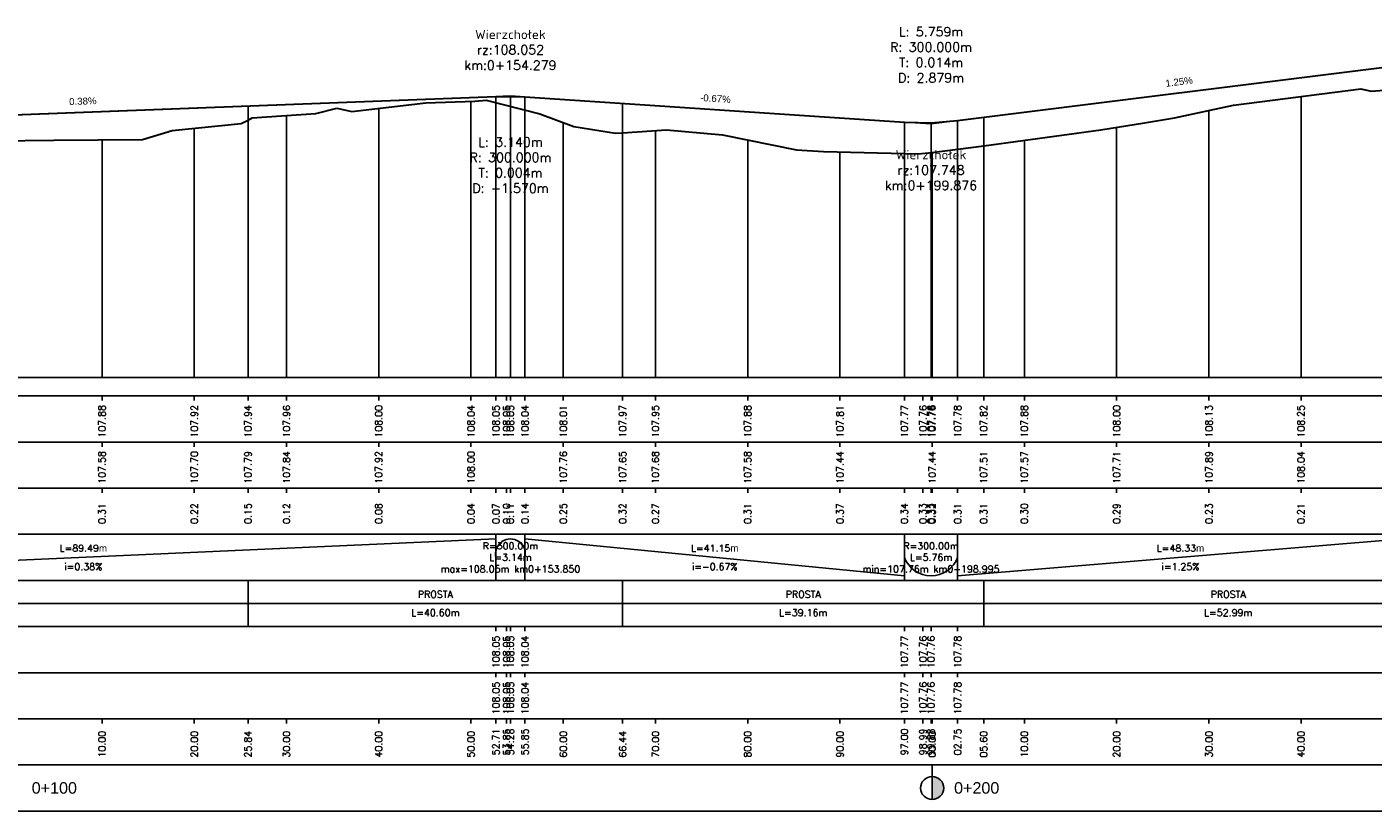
# Model space of a CAD drawing. Extents: x 7529714 to 7537797, y 5723889 to 5727796.
# Tile 3 of 28: x 7533398 to 7533544, y 5725349 to 5725434. Entities that reach past the tile are written whole.
import ezdxf

# ---------------------------------------------------------------- set-up
doc = ezdxf.new("R2010")
doc.units = 0
doc.linetypes.add('HIDDEN', pattern=[9.525, 6.35, -3.175])
for name, color, linetype in [('C-DROGI-PROFILE', 7, 'Continuous'), ('C-DROGI-PROFILE-ETYKIETY', 7, 'Continuous'), ('Niw-opis', 2, 'Continuous')]:
    doc.layers.add(name, color=color, linetype=linetype)
doc.styles.get("Standard").update_dxf_attribs({"font": 'arial.ttf'})

# ---------------------------------------------------------------- blocks, each defined once
blk = doc.blocks.new('kilometraz')
at = {"linetype": 'ByBlock', "lineweight": -2}
blk.add_hatch(color=0, dxfattribs=at).paths.add_polyline_path([(0, -0.5, 0.414214), (0.5, 0, 0.414214), (0, 0.5)])
at = {"color": 0, "linetype": 'ByBlock', "lineweight": -2}
blk.add_line((0, 0.5), (0, -0.5), dxfattribs=at)
blk.add_circle((0, 0), 0.5, dxfattribs=at)

msp = doc.modelspace()

# ---------------------------------------------------------------- linework, layer by layer
at = {"layer": 'C-DROGI-PROFILE', "color": 12, "linetype": 'Continuous', "lineweight": 30, "true_color": 0xdb0000}
for p, q in [((7533498.495, 5725423.714), (7533546.822, 5725429.772)), ((7533358.959, 5725422.926), (7533448.449, 5725426.331)), ((7533448.449, 5725426.331), (7533451.589, 5725426.286)), ((7533451.589, 5725426.286), (7533492.737, 5725423.545)), ((7533492.737, 5725423.545), (7533495.616, 5725423.491)), ((7533495.616, 5725423.491), (7533498.495, 5725423.714))]:
    msp.add_line(p, q, dxfattribs=at)
at = {"layer": 'C-DROGI-PROFILE', "color": 98, "linetype": 'Continuous', "lineweight": 30, "true_color": 0x006100}
for p, q in [((7533528.419, 5725425.373), (7533542.222, 5725427.149)), ((7533542.222, 5725427.149), (7533543.323, 5725426.895)), ((7533440.841, 5725425.65), (7533446.165, 5725425.837)), ((7533446.165, 5725425.837), (7533447.391, 5725425.93)), ((7533447.391, 5725425.93), (7533453.21, 5725424.433)), ((7533543.323, 5725426.895), (7533544.741, 5725427.006)), ((7533422.003, 5725424.001), (7533428.913, 5725424.48)), ((7533428.913, 5725424.48), (7533431.202, 5725425.08)), ((7533431.202, 5725425.08), (7533432.827, 5725424.694)), ((7533432.827, 5725424.694), (7533440.841, 5725425.65)), ((7533453.21, 5725424.433), (7533456.885, 5725423.065)), ((7533522.03, 5725424.003), (7533528.419, 5725425.373)), ((7533413.327, 5725422.63), (7533420.832, 5725423.394)), ((7533420.832, 5725423.394), (7533421.578, 5725423.781)), ((7533421.578, 5725423.781), (7533422.003, 5725424.001)), ((7533456.885, 5725423.065), (7533461.391, 5725422.339)), ((7533514.044, 5725422.705), (7533518.765, 5725423.466)), ((7533518.765, 5725423.466), (7533522.03, 5725424.003)), ((7533390.825, 5725421.494), (7533400.508, 5725421.58)), ((7533400.508, 5725421.58), (7533410.119, 5725421.686)), ((7533410.119, 5725421.686), (7533413.327, 5725422.63)), ((7533461.391, 5725422.339), (7533462.177, 5725422.395)), ((7533462.177, 5725422.395), (7533466.954, 5725422.722)), ((7533466.954, 5725422.722), (7533472.992, 5725422.179)), ((7533472.992, 5725422.179), (7533481.035, 5725420.545)), ((7533501.337, 5725420.991), (7533514.044, 5725422.705)), ((7533481.035, 5725420.545), (7533483.966, 5725420.353)), ((7533483.966, 5725420.353), (7533494.217, 5725420.108)), ((7533494.217, 5725420.108), (7533495.706, 5725420.244)), ((7533495.706, 5725420.244), (7533501.337, 5725420.991))]:
    msp.add_line(p, q, dxfattribs=at)
at = {"layer": 'C-DROGI-PROFILE', "color": 1, "linetype": 'Continuous', "lineweight": -3}
for p, q in [((7533445.741, 5725395.868), (7533445.741, 5725425.822)), ((7533535.741, 5725395.868), (7533535.741, 5725426.315)), ((7533425.741, 5725395.868), (7533425.741, 5725424.26)), ((7533435.741, 5725395.868), (7533435.741, 5725425.041)), ((7533525.741, 5725395.868), (7533525.741, 5725424.798)), ((7533415.741, 5725395.868), (7533415.741, 5725422.876)), ((7533421.578, 5725395.868), (7533421.578, 5725423.781)), ((7533455.741, 5725395.868), (7533455.741, 5725423.491)), ((7533515.741, 5725395.868), (7533515.741, 5725422.979)), ((7533405.741, 5725395.868), (7533405.741, 5725421.638)), ((7533462.177, 5725395.868), (7533462.177, 5725422.395)), ((7533465.741, 5725395.868), (7533465.741, 5725422.639)), ((7533475.741, 5725395.868), (7533475.741, 5725421.62)), ((7533505.741, 5725395.868), (7533505.741, 5725421.585)), ((7533485.741, 5725395.868), (7533485.741, 5725420.31)), ((7533495.741, 5725395.868), (7533495.741, 5725420.248)), ((7533501.337, 5725395.868), (7533501.337, 5725420.991)), ((7533295.241, 5725395.868), (7537726.805, 5725395.868)), ((7533405.741, 5725393.868), (7533405.741, 5725393.368)), ((7533415.741, 5725393.868), (7533415.741, 5725393.368)), ((7533421.578, 5725393.868), (7533421.578, 5725393.368)), ((7533425.741, 5725393.868), (7533425.741, 5725393.368)), ((7533435.741, 5725393.868), (7533435.741, 5725393.368)), ((7533445.741, 5725393.868), (7533445.741, 5725393.368)), ((7533448.449, 5725393.868), (7533448.449, 5725393.368)), ((7533449.591, 5725393.868), (7533449.591, 5725393.368)), ((7533450.019, 5725393.868), (7533450.019, 5725393.368)), ((7533451.589, 5725393.868), (7533451.589, 5725393.368)), ((7533455.741, 5725393.868), (7533455.741, 5725393.368)), ((7533462.177, 5725393.868), (7533462.177, 5725393.368)), ((7533465.741, 5725393.868), (7533465.741, 5725393.368)), ((7533475.741, 5725393.868), (7533475.741, 5725393.368)), ((7533485.741, 5725393.868), (7533485.741, 5725393.368)), ((7533492.737, 5725393.868), (7533492.737, 5725393.368)), ((7533494.735, 5725393.868), (7533494.735, 5725393.368)), ((7533495.616, 5725393.868), (7533495.616, 5725393.368)), ((7533495.741, 5725393.868), (7533495.741, 5725393.368)), ((7533498.495, 5725393.868), (7533498.495, 5725393.368)), ((7533501.337, 5725393.868), (7533501.337, 5725393.368)), ((7533505.741, 5725393.868), (7533505.741, 5725393.368)), ((7533515.741, 5725393.868), (7533515.741, 5725393.368)), ((7533525.741, 5725393.868), (7533525.741, 5725393.368)), ((7533535.741, 5725393.868), (7533535.741, 5725393.368)), ((7533405.741, 5725388.868), (7533405.741, 5725388.368)), ((7533415.741, 5725388.868), (7533415.741, 5725388.368)), ((7533425.741, 5725388.868), (7533425.741, 5725388.368)), ((7533435.741, 5725388.868), (7533435.741, 5725388.368)), ((7533445.741, 5725388.868), (7533445.741, 5725388.368)), ((7533455.741, 5725388.868), (7533455.741, 5725388.368)), ((7533465.741, 5725388.868), (7533465.741, 5725388.368)), ((7533475.741, 5725388.868), (7533475.741, 5725388.368)), ((7533485.741, 5725388.868), (7533485.741, 5725388.368)), ((7533495.741, 5725388.868), (7533495.741, 5725388.368)), ((7533505.741, 5725388.868), (7533505.741, 5725388.368)), ((7533515.741, 5725388.868), (7533515.741, 5725388.368)), ((7533525.741, 5725388.868), (7533525.741, 5725388.368)), ((7533535.741, 5725388.868), (7533535.741, 5725388.368)), ((7533405.741, 5725383.868), (7533405.741, 5725383.368)), ((7533415.741, 5725383.868), (7533415.741, 5725383.368)), ((7533421.578, 5725383.868), (7533421.578, 5725383.368)), ((7533425.741, 5725383.868), (7533425.741, 5725383.368)), ((7533435.741, 5725383.868), (7533435.741, 5725383.368)), ((7533445.741, 5725383.868), (7533445.741, 5725383.368)), ((7533448.449, 5725383.868), (7533448.449, 5725383.368)), ((7533449.591, 5725383.868), (7533449.591, 5725383.368)), ((7533450.019, 5725383.868), (7533450.019, 5725383.368)), ((7533451.589, 5725383.868), (7533451.589, 5725383.368)), ((7533455.741, 5725383.868), (7533455.741, 5725383.368)), ((7533462.177, 5725383.868), (7533462.177, 5725383.368)), ((7533465.741, 5725383.868), (7533465.741, 5725383.368)), ((7533475.741, 5725383.868), (7533475.741, 5725383.368)), ((7533485.741, 5725383.868), (7533485.741, 5725383.368)), ((7533492.737, 5725383.868), (7533492.737, 5725383.368)), ((7533494.735, 5725383.868), (7533494.735, 5725383.368)), ((7533495.616, 5725383.868), (7533495.616, 5725383.368)), ((7533495.741, 5725383.868), (7533495.741, 5725383.368)), ((7533498.495, 5725383.868), (7533498.495, 5725383.368)), ((7533501.337, 5725383.868), (7533501.337, 5725383.368)), ((7533505.741, 5725383.868), (7533505.741, 5725383.368)), ((7533515.741, 5725383.868), (7533515.741, 5725383.368)), ((7533525.741, 5725383.868), (7533525.741, 5725383.368)), ((7533535.741, 5725383.868), (7533535.741, 5725383.368)), ((7533448.449, 5725373.868), (7533448.449, 5725378.868)), ((7533451.589, 5725373.868), (7533451.589, 5725378.868)), ((7533492.737, 5725373.868), (7533492.737, 5725378.868)), ((7533498.495, 5725373.868), (7533498.495, 5725378.868)), ((7533421.578, 5725368.868), (7533421.578, 5725373.868)), ((7533462.177, 5725368.868), (7533462.177, 5725373.868)), ((7533501.337, 5725368.868), (7533501.337, 5725373.868)), ((7533448.449, 5725368.868), (7533448.449, 5725368.368)), ((7533449.591, 5725368.868), (7533449.591, 5725368.368)), ((7533450.019, 5725368.868), (7533450.019, 5725368.368)), ((7533451.589, 5725368.868), (7533451.589, 5725368.368)), ((7533492.737, 5725368.868), (7533492.737, 5725368.368)), ((7533494.735, 5725368.868), (7533494.735, 5725368.368)), ((7533495.616, 5725368.868), (7533495.616, 5725368.368)), ((7533498.495, 5725368.868), (7533498.495, 5725368.368)), ((7533448.449, 5725363.868), (7533448.449, 5725363.368)), ((7533449.591, 5725363.868), (7533449.591, 5725363.368)), ((7533450.019, 5725363.868), (7533450.019, 5725363.368)), ((7533451.589, 5725363.868), (7533451.589, 5725363.368)), ((7533492.737, 5725363.868), (7533492.737, 5725363.368)), ((7533494.735, 5725363.868), (7533494.735, 5725363.368)), ((7533495.616, 5725363.868), (7533495.616, 5725363.368)), ((7533498.495, 5725363.868), (7533498.495, 5725363.368)), ((7533405.741, 5725358.868), (7533405.741, 5725358.368)), ((7533415.741, 5725358.868), (7533415.741, 5725358.368)), ((7533421.578, 5725358.868), (7533421.578, 5725358.368)), ((7533425.741, 5725358.868), (7533425.741, 5725358.368)), ((7533435.741, 5725358.868), (7533435.741, 5725358.368)), ((7533445.741, 5725358.868), (7533445.741, 5725358.368)), ((7533448.449, 5725358.868), (7533448.449, 5725358.368)), ((7533449.591, 5725358.868), (7533449.591, 5725358.368)), ((7533450.019, 5725358.868), (7533450.019, 5725358.368)), ((7533451.589, 5725358.868), (7533451.589, 5725358.368)), ((7533455.741, 5725358.868), (7533455.741, 5725358.368)), ((7533462.177, 5725358.868), (7533462.177, 5725358.368)), ((7533465.741, 5725358.868), (7533465.741, 5725358.368)), ((7533475.741, 5725358.868), (7533475.741, 5725358.368)), ((7533485.741, 5725358.868), (7533485.741, 5725358.368)), ((7533492.737, 5725358.868), (7533492.737, 5725358.368)), ((7533494.735, 5725358.868), (7533494.735, 5725358.368)), ((7533495.616, 5725358.868), (7533495.616, 5725358.368)), ((7533495.741, 5725358.868), (7533495.741, 5725358.368)), ((7533498.495, 5725358.868), (7533498.495, 5725358.368)), ((7533501.337, 5725358.868), (7533501.337, 5725358.368)), ((7533505.741, 5725358.868), (7533505.741, 5725358.368)), ((7533515.741, 5725358.868), (7533515.741, 5725358.368)), ((7533525.741, 5725358.868), (7533525.741, 5725358.368)), ((7533535.741, 5725358.868), (7533535.741, 5725358.368)), ((7533495.741, 5725353.868), (7533495.741, 5725352.368))]:
    msp.add_line(p, q, dxfattribs=at)
at = {"layer": 'C-DROGI-PROFILE', "color": 2, "linetype": 'HIDDEN', "lineweight": -3}
for p, q in [((7533448.449, 5725426.331), (7533450.019, 5725426.391)), ((7533450.019, 5725426.391), (7533451.589, 5725426.286)), ((7533492.737, 5725423.545), (7533495.616, 5725423.353)), ((7533495.616, 5725423.353), (7533498.495, 5725423.714))]:
    msp.add_line(p, q, dxfattribs=at)
at = {"layer": 'C-DROGI-PROFILE', "color": 2, "linetype": 'Continuous', "lineweight": -3}
for p, q in [((7533358.959, 5725374.368), (7533448.449, 5725378.368)), ((7533451.589, 5725378.368), (7533492.737, 5725374.368)), ((7533498.495, 5725374.368), (7533546.822, 5725378.368)), ((7533353.513, 5725371.368), (7534453.281, 5725371.368))]:
    msp.add_line(p, q, dxfattribs=at)
at = {"layer": 'C-DROGI-PROFILE', "color": 12, "linetype": 'Continuous', "lineweight": 30, "true_color": 0xdb0000}
msp.add_lwpolyline([(7533299.626, 5725425.377), (7533319.194, 5725425.802), (7533322.005, 5725425.784), (7533324.815, 5725425.608), (7533352.522, 5725423.095), (7533355.741, 5725422.907), (7533358.959, 5725422.926), (7533448.449, 5725426.331), (7533451.589, 5725426.286), (7533492.737, 5725423.545), (7533495.616, 5725423.491), (7533498.495, 5725423.714), (7533546.822, 5725429.772)], dxfattribs=at)
at = {"layer": 'C-DROGI-PROFILE', "color": 2, "linetype": 'Continuous', "lineweight": -3, "extrusion": (0, 0, -1)}
msp.add_arc((-7533450.019, 5725376.752), 1.616, 346.26228, 193.73772, dxfattribs=at)
at = {"layer": 'C-DROGI-PROFILE', "color": 2, "linetype": 'Continuous', "lineweight": -3}
msp.add_arc((7533495.616, 5725377.441), 3.073, 200.43075, 339.56925, dxfattribs=at)
at = {"layer": 'C-DROGI-PROFILE', "color": 1, "linetype": 'Continuous', "lineweight": -3}
for points in [[(7533295.741, 5725388.868), (7537726.805, 5725388.868), (7537726.805, 5725393.868), (7533295.741, 5725393.868)], [(7533295.741, 5725383.868), (7537726.805, 5725383.868), (7537726.805, 5725388.868), (7533295.741, 5725388.868)], [(7533295.741, 5725378.868), (7537726.805, 5725378.868), (7537726.805, 5725383.868), (7533295.741, 5725383.868)], [(7533295.741, 5725373.868), (7537726.805, 5725373.868), (7537726.805, 5725378.868), (7533295.741, 5725378.868)], [(7533295.741, 5725368.868), (7537726.805, 5725368.868), (7537726.805, 5725373.868), (7533295.741, 5725373.868)], [(7533295.741, 5725363.868), (7537726.805, 5725363.868), (7537726.805, 5725368.868), (7533295.741, 5725368.868)], [(7533295.741, 5725358.868), (7537726.805, 5725358.868), (7537726.805, 5725363.868), (7533295.741, 5725363.868)], [(7533295.741, 5725353.868), (7537726.805, 5725353.868), (7537726.805, 5725358.868), (7533295.741, 5725358.868)], [(7533295.741, 5725348.868), (7537726.805, 5725348.868), (7537726.805, 5725353.868), (7533295.741, 5725353.868)]]:
    msp.add_3dface(points, dxfattribs=at)
at = {"layer": 'C-DROGI-PROFILE-ETYKIETY', "color": 3, "linetype": 'Continuous', "lineweight": -3}
for p, q in [((7533448.449, 5725426.331), (7533448.449, 5725395.868)), ((7533450.019, 5725426.391), (7533450.019, 5725395.868)), ((7533451.589, 5725426.286), (7533451.589, 5725395.868)), ((7533492.737, 5725423.545), (7533492.737, 5725395.868)), ((7533495.616, 5725423.353), (7533495.616, 5725395.868)), ((7533498.495, 5725423.714), (7533498.495, 5725395.868))]:
    msp.add_line(p, q, dxfattribs=at)
at = {"layer": 'C-DROGI-PROFILE-ETYKIETY', "color": 2, "linetype": 'Continuous', "lineweight": -3}
for p, q in [((7533421.578, 5725425.308), (7533421.578, 5725395.868)), ((7533462.177, 5725425.581), (7533462.177, 5725395.868)), ((7533501.337, 5725424.07), (7533501.337, 5725395.868))]:
    msp.add_line(p, q, dxfattribs=at)
at = {"layer": 'Niw-opis', "color": 2}
msp.add_lwpolyline([(7533295.741, 5725395.868), (7537726.805, 5725395.868)], dxfattribs=at)
at = {"layer": 'Niw-opis'}
msp.add_lwpolyline([(7533295.741, 5725395.868), (7537726.805, 5725395.868)], dxfattribs=at)

# ---------------------------------------------------------------- block references
at = {"layer": 'C-DROGI-PROFILE-ETYKIETY', "linetype": 'Continuous', "lineweight": -3, "xscale": 2.499999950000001, "yscale": 2.499999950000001, "zscale": 2.499999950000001, "rotation": 8.53773646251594e-07}
msp.add_blockref('kilometraz', (7533495.741, 5725351.368), dxfattribs=at)

# ---------------------------------------------------------------- texts
at = {"layer": 'C-DROGI-PROFILE-ETYKIETY', "color": 2, "linetype": 'Continuous', "lineweight": -3, "char_height": 1, "attachment_point": 5}
for s, insert in [('{\\Fsimplex.shx|c238;Wierzchołek\\Prz:108.052\\Pkm:0+154.279}', (7533450.019, 5725431.391)), ('{\\Fsimplex.shx|c238;L: 5.759m\\PR: 300.000m\\PT: 0.014m\\PD: 2.879m}', (7533495.616, 5725430.853)), ('{\\Fsimplex.shx|c238;L: 3.140m\\PR: 300.000m\\PT: 0.004m\\PD: -1.570m}', (7533450.019, 5725418.891)), ('{\\Fsimplex.shx|c238;Wierzchołek\\Prz:107.748\\Pkm:0+199.876}', (7533495.616, 5725418.353))]:
    msp.add_mtext(s, dxfattribs=dict(at, insert=insert))
at = {"layer": 'C-DROGI-PROFILE-ETYKIETY', "color": 2, "linetype": 'Continuous', "lineweight": -3, "char_height": 0.75, "attachment_point": 8}
for s, insert, rotation in [('1.25%', (7533522.558, 5725427.549), 7.1442), ('0.38%', (7533403.673, 5725425.44), 2.1792), ('-0.67%', (7533472.217, 5725425.726), 356.18909)]:
    msp.add_mtext(s, dxfattribs=dict(at, insert=insert, rotation=rotation))
at = {"layer": 'C-DROGI-PROFILE-ETYKIETY', "color": 7, "linetype": 'Continuous', "lineweight": -3, "char_height": 0.75, "attachment_point": 5, "rotation": 90}
for s, insert in [('{\\Fsimplex.shx|c238;107.88}', (7533405.741, 5725391.118)), ('{\\Fsimplex.shx|c238;107.92}', (7533415.741, 5725391.118)), ('{\\Fsimplex.shx|c238;107.94}', (7533421.578, 5725391.118)), ('{\\Fsimplex.shx|c238;107.96}', (7533425.741, 5725391.118)), ('{\\Fsimplex.shx|c238;108.00}', (7533435.741, 5725391.118)), ('{\\Fsimplex.shx|c238;108.04}', (7533445.741, 5725391.118)), ('{\\Fsimplex.shx|c238;108.05}', (7533448.449, 5725391.118)), ('{\\Fsimplex.shx|c238;108.05}', (7533449.591, 5725391.118)), ('{\\Fsimplex.shx|c238;108.05}', (7533450.019, 5725391.118)), ('{\\Fsimplex.shx|c238;108.04}', (7533451.589, 5725391.118)), ('{\\Fsimplex.shx|c238;108.01}', (7533455.741, 5725391.118)), ('{\\Fsimplex.shx|c238;107.97}', (7533462.177, 5725391.118)), ('{\\Fsimplex.shx|c238;107.95}', (7533465.741, 5725391.118)), ('{\\Fsimplex.shx|c238;107.88}', (7533475.741, 5725391.118)), ('{\\Fsimplex.shx|c238;107.81}', (7533485.741, 5725391.118)), ('{\\Fsimplex.shx|c238;107.77}', (7533492.737, 5725391.118)), ('{\\Fsimplex.shx|c238;107.76}', (7533494.735, 5725391.118)), ('{\\Fsimplex.shx|c238;107.76}', (7533495.616, 5725391.118)), ('{\\Fsimplex.shx|c238;107.76}', (7533495.741, 5725391.118)), ('{\\Fsimplex.shx|c238;107.78}', (7533498.495, 5725391.118)), ('{\\Fsimplex.shx|c238;107.82}', (7533501.337, 5725391.118)), ('{\\Fsimplex.shx|c238;107.88}', (7533505.741, 5725391.118)), ('{\\Fsimplex.shx|c238;108.00}', (7533515.741, 5725391.118)), ('{\\Fsimplex.shx|c238;108.13}', (7533525.741, 5725391.118)), ('{\\Fsimplex.shx|c238;108.25}', (7533535.741, 5725391.118)), ('{\\Fsimplex.shx|c238;107.58}', (7533405.741, 5725386.118)), ('{\\Fsimplex.shx|c238;107.70}', (7533415.741, 5725386.118)), ('{\\Fsimplex.shx|c238;107.79}', (7533421.578, 5725386.118)), ('{\\Fsimplex.shx|c238;107.84}', (7533425.741, 5725386.118)), ('{\\Fsimplex.shx|c238;107.92}', (7533435.741, 5725386.118)), ('{\\Fsimplex.shx|c238;108.00}', (7533445.741, 5725386.118)), ('{\\Fsimplex.shx|c238;107.76}', (7533455.741, 5725386.118)), ('{\\Fsimplex.shx|c238;107.65}', (7533462.177, 5725386.118)), ('{\\Fsimplex.shx|c238;107.68}', (7533465.741, 5725386.118)), ('{\\Fsimplex.shx|c238;107.58}', (7533475.741, 5725386.118)), ('{\\Fsimplex.shx|c238;107.44}', (7533485.741, 5725386.118)), ('{\\Fsimplex.shx|c238;107.44}', (7533495.741, 5725386.118)), ('{\\Fsimplex.shx|c238;107.51}', (7533501.337, 5725386.118)), ('{\\Fsimplex.shx|c238;107.57}', (7533505.741, 5725386.118)), ('{\\Fsimplex.shx|c238;107.71}', (7533515.741, 5725386.118)), ('{\\Fsimplex.shx|c238;107.89}', (7533525.741, 5725386.118)), ('{\\Fsimplex.shx|c238;108.04}', (7533535.741, 5725386.118)), ('{\\Fsimplex.shx|c238;0.31}', (7533405.741, 5725381.118)), ('{\\Fsimplex.shx|c238;0.22}', (7533415.741, 5725381.118)), ('{\\Fsimplex.shx|c238;0.15}', (7533421.578, 5725381.118)), ('{\\Fsimplex.shx|c238;0.12}', (7533425.741, 5725381.118)), ('{\\Fsimplex.shx|c238;0.08}', (7533435.741, 5725381.118)), ('{\\Fsimplex.shx|c238;0.04}', (7533445.741, 5725381.118)), ('{\\Fsimplex.shx|c238;0.07}', (7533448.449, 5725381.118)), ('{\\Fsimplex.shx|c238;0.10}', (7533449.591, 5725381.118)), ('{\\Fsimplex.shx|c238;0.11}', (7533450.019, 5725381.118)), ('{\\Fsimplex.shx|c238;0.14}', (7533451.589, 5725381.118)), ('{\\Fsimplex.shx|c238;0.25}', (7533455.741, 5725381.118)), ('{\\Fsimplex.shx|c238;0.32}', (7533462.177, 5725381.118)), ('{\\Fsimplex.shx|c238;0.27}', (7533465.741, 5725381.118)), ('{\\Fsimplex.shx|c238;0.31}', (7533475.741, 5725381.118)), ('{\\Fsimplex.shx|c238;0.37}', (7533485.741, 5725381.118)), ('{\\Fsimplex.shx|c238;0.34}', (7533492.737, 5725381.118)), ('{\\Fsimplex.shx|c238;0.33}', (7533494.735, 5725381.118)), ('{\\Fsimplex.shx|c238;0.33}', (7533495.616, 5725381.118)), ('{\\Fsimplex.shx|c238;0.32}', (7533495.741, 5725381.118)), ('{\\Fsimplex.shx|c238;0.31}', (7533498.495, 5725381.118)), ('{\\Fsimplex.shx|c238;0.31}', (7533501.337, 5725381.118)), ('{\\Fsimplex.shx|c238;0.30}', (7533505.741, 5725381.118)), ('{\\Fsimplex.shx|c238;0.29}', (7533515.741, 5725381.118)), ('{\\Fsimplex.shx|c238;0.23}', (7533525.741, 5725381.118)), ('{\\Fsimplex.shx|c238;0.21}', (7533535.741, 5725381.118)), ('{\\Fsimplex.shx|c238;108.05}', (7533448.449, 5725366.118)), ('{\\Fsimplex.shx|c238;108.05}', (7533449.591, 5725366.118)), ('{\\Fsimplex.shx|c238;108.05}', (7533450.019, 5725366.118)), ('{\\Fsimplex.shx|c238;108.04}', (7533451.589, 5725366.118)), ('{\\Fsimplex.shx|c238;107.77}', (7533492.737, 5725366.118)), ('{\\Fsimplex.shx|c238;107.76}', (7533494.735, 5725366.118)), ('{\\Fsimplex.shx|c238;107.76}', (7533495.616, 5725366.118)), ('{\\Fsimplex.shx|c238;107.78}', (7533498.495, 5725366.118)), ('{\\Fsimplex.shx|c238;108.05}', (7533448.449, 5725361.118)), ('{\\Fsimplex.shx|c238;108.05}', (7533449.591, 5725361.118)), ('{\\Fsimplex.shx|c238;108.05}', (7533450.019, 5725361.118)), ('{\\Fsimplex.shx|c238;108.04}', (7533451.589, 5725361.118)), ('{\\Fsimplex.shx|c238;107.77}', (7533492.737, 5725361.118)), ('{\\Fsimplex.shx|c238;107.76}', (7533494.735, 5725361.118)), ('{\\Fsimplex.shx|c238;107.76}', (7533495.616, 5725361.118)), ('{\\Fsimplex.shx|c238;107.78}', (7533498.495, 5725361.118)), ('{\\Fsimplex.shx|c238;10.00}', (7533405.741, 5725356.118)), ('{\\Fsimplex.shx|c238;20.00}', (7533415.741, 5725356.118)), ('{\\Fsimplex.shx|c238;25.84}', (7533421.578, 5725356.118)), ('{\\Fsimplex.shx|c238;30.00}', (7533425.741, 5725356.118)), ('{\\Fsimplex.shx|c238;40.00}', (7533435.741, 5725356.118)), ('{\\Fsimplex.shx|c238;50.00}', (7533445.741, 5725356.118)), ('{\\Fsimplex.shx|c238;52.71}', (7533448.449, 5725356.368)), ('{\\Fsimplex.shx|c238;53.85}', (7533449.591, 5725356.368)), ('{\\Fsimplex.shx|c238;54.28}', (7533450.019, 5725356.368)), ('{\\Fsimplex.shx|c238;55.85}', (7533451.589, 5725356.368)), ('{\\Fsimplex.shx|c238;60.00}', (7533455.741, 5725356.118)), ('{\\Fsimplex.shx|c238;66.44}', (7533462.177, 5725356.118)), ('{\\Fsimplex.shx|c238;70.00}', (7533465.741, 5725356.118)), ('{\\Fsimplex.shx|c238;80.00}', (7533475.741, 5725356.118)), ('{\\Fsimplex.shx|c238;90.00}', (7533485.741, 5725356.118)), ('{\\Fsimplex.shx|c238;97.00}', (7533492.737, 5725356.368)), ('{\\Fsimplex.shx|c238;98.99}', (7533494.735, 5725356.368)), ('{\\Fsimplex.shx|c238;99.88}', (7533495.616, 5725356.368)), ('{\\Fsimplex.shx|c238;00.00}', (7533495.741, 5725356.118)), ('{\\Fsimplex.shx|c238;02.75}', (7533498.495, 5725356.368)), ('{\\Fsimplex.shx|c238;05.60}', (7533501.337, 5725356.118)), ('{\\Fsimplex.shx|c238;10.00}', (7533505.741, 5725356.118)), ('{\\Fsimplex.shx|c238;20.00}', (7533515.741, 5725356.118)), ('{\\Fsimplex.shx|c238;30.00}', (7533525.741, 5725356.118)), ('{\\Fsimplex.shx|c238;40.00}', (7533535.741, 5725356.118))]:
    msp.add_mtext(s, dxfattribs=dict(at, insert=insert))
at = {"layer": 'C-DROGI-PROFILE-ETYKIETY', "color": 7, "linetype": 'Continuous', "lineweight": -3}
for s, insert, char_height, attachment_point in [('{\\Fsimplex.shx|c238;L=89.49}m', (7533403.704, 5725377.368), 0.75, 5), ('{\\Fsimplex.shx|c238;R=300.00m\\PL=3.14m\\Pmax=108.05m km0+153.850}', (7533450.019, 5725376.368), 0.75, 5), ('{\\Fsimplex.shx|c238;L=41.15}m', (7533472.163, 5725377.368), 0.75, 5), ('{\\Fsimplex.shx|c238;R=300.00m\\PL=5.76m\\Pmin=107.76m km0+198.995}', (7533495.616, 5725376.368), 0.75, 5), ('{\\Fsimplex.shx|c238;L=48.33}m', (7533522.659, 5725377.368), 0.75, 5), ('{\\Fsimplex.shx|c238;i=0.38%}', (7533403.704, 5725375.368), 0.75, 5), ('{\\Fsimplex.shx|c238;i=-0.67%}', (7533472.163, 5725375.368), 0.75, 5), ('{\\Fsimplex.shx|c238;i=1.25%}', (7533522.659, 5725375.368), 0.75, 5), ('{\\Fsimplex.shx|c238;PROSTA}', (7533441.878, 5725372.368), 0.75, 5), ('{\\Fsimplex.shx|c238;PROSTA}', (7533481.757, 5725372.368), 0.75, 5), ('{\\Fsimplex.shx|c238;PROSTA}', (7533527.834, 5725372.368), 0.75, 5), ('{\\Fsimplex.shx|c238;L=40.60m}', (7533441.878, 5725370.368), 0.75, 5), ('{\\Fsimplex.shx|c238;L=39.16m}', (7533481.757, 5725370.368), 0.75, 5), ('{\\Fsimplex.shx|c238;L=52.99m}', (7533527.834, 5725370.368), 0.75, 5), ('0+100', (7533398.116, 5725351.368), 1.25, 4), ('0+200', (7533498.116, 5725351.368), 1.25, 4)]:
    msp.add_mtext(s, dxfattribs=dict(at, insert=insert, char_height=char_height, attachment_point=attachment_point))

doc.saveas('drawing.dxf')
